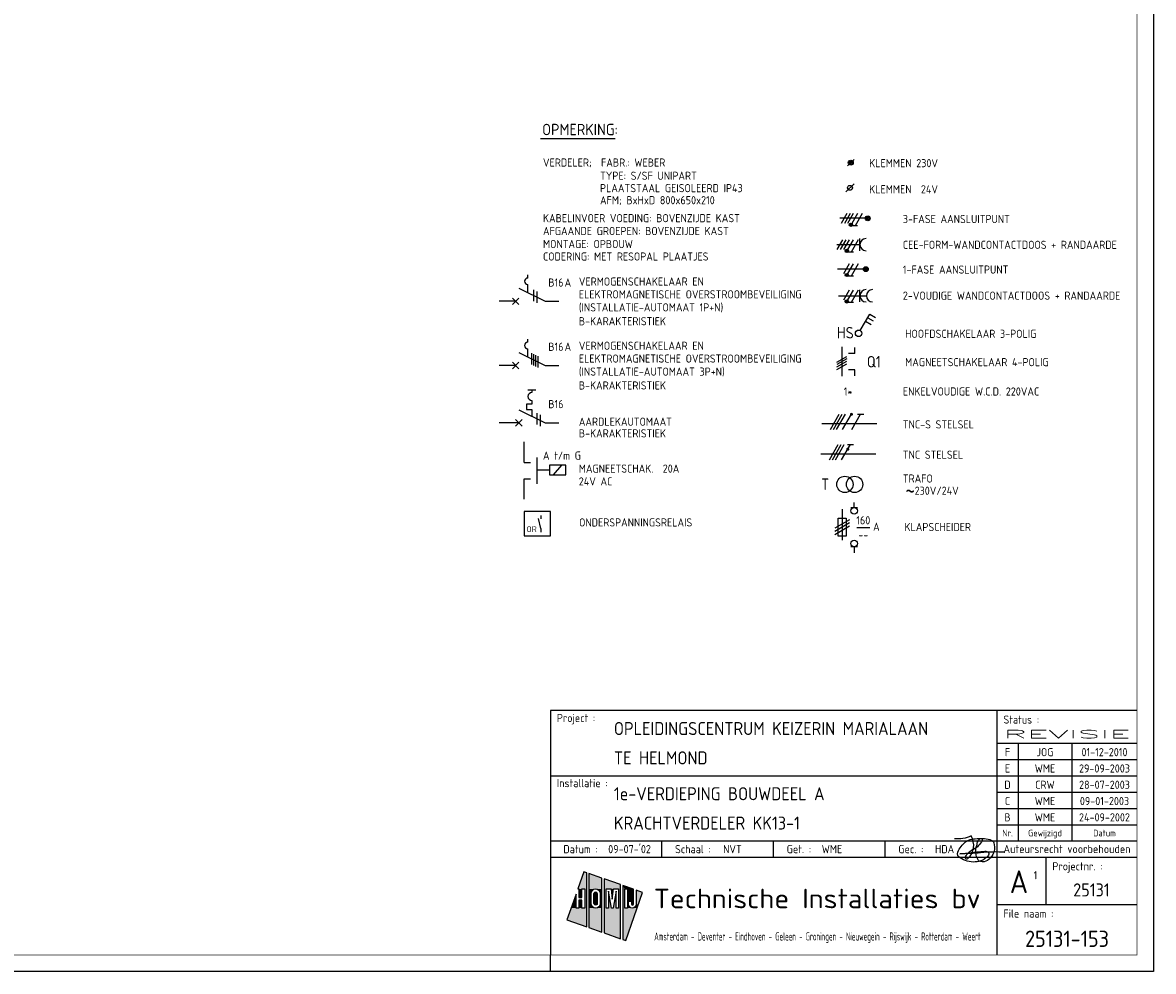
# Model space of a CAD drawing. Header units: millimetres. Extents: x 0 to 841, y 0 to 594.
# Tile 4 of 5: x 494 to 841, y 0 to 291. Entities that reach past the tile are written whole.
import ezdxf
from ezdxf.enums import TextEntityAlignment as Align

# ---------------------------------------------------------------- set-up
doc = ezdxf.new("R2010")
doc.units = ezdxf.units.MM
doc.linetypes.add('HIDDEN', pattern=[9.525, 6.35, -3.175])
doc.layers.get('0').update_dxf_attribs({"linetype": 'CONTINUOUS'})
for name, color, linetype in [('02-61-50-lijn050', 90, 'CONTINUOUS'), ('1', 7, 'CONTINUOUS'), ('40', 1, 'CONTINUOUS'), ('41', 2, 'CONTINUOUS'), ('70', 1, 'CONTINUOUS'), ('71', 2, 'CONTINUOUS'), ('EL$2B---_KADER', 4, 'CONTINUOUS'), ('LIJN025', 10, 'CONTINUOUS'), ('LIJN035', 50, 'CONTINUOUS'), ('LIJN050', 90, 'CONTINUOUS'), ('TEKST18', 210, 'CONTINUOUS'), ('TEKST25', 10, 'CONTINUOUS'), ('TEKST35', 50, 'CONTINUOUS'), ('TEKST50', 90, 'CONTINUOUS'), ('TEKST70', 130, 'CONTINUOUS')]:
    doc.layers.add(name, color=color, linetype=linetype)
doc.styles.add('5_0', font='iso.shx')
doc.styles.add('HELV', font='ISO.SHX')
doc.styles.add('ISO', font='ISO.SHX')
doc.styles.add('NEN', font='iso.shx')
doc.styles.add('ROMAND', font='romand')

# ---------------------------------------------------------------- blocks, each defined once
blk = doc.blocks.new('A1')
at = {"layer": 'LIJN025'}
for p, q in [((793, 80), (793, 5)), ((793, 70), (836, 70)), ((799.5, 70), (799.5, 40)), ((816, 70), (816, 40)), ((793, 65), (836, 65)), ((656, 60), (793, 60)), ((793, 60), (836, 60)), ((793, 55), (836, 55)), ((793, 50), (836, 50)), ((793, 45), (836, 45)), ((656, 40), (836, 40)), ((690.25, 35), (690.25, 40)), ((724.5, 35), (724.5, 40)), ((758.75, 35), (758.75, 40)), ((656, 35), (836, 35)), ((808, 35), (808, 20.5)), ((666.28, 30.55), (664.44, 25.28)), ((667.23, 30.22), (666.28, 30.55)), ((667.23, 13.64), (667.23, 30.22)), ((667.85, 30), (667.85, 13.42)), ((671.81, 28.62), (667.85, 30)), ((671.81, 12.03), (671.81, 28.62)), ((672.49, 28.38), (672.49, 11.8)), ((677.53, 26.61), (672.49, 28.38)), ((664.44, 25.28), (664.78, 25.28)), ((664.78, 25.28), (664.78, 22.62)), ((665.68, 22.62), (665.68, 25.28)), ((665.68, 25.28), (666.58, 25.28)), ((666.58, 25.28), (666.58, 19.41)), ((668.51, 23.91), (668.61, 24.43)), ((668.61, 24.43), (668.9, 24.86)), ((668.9, 24.86), (669.35, 25.18)), ((669.35, 25.18), (669.88, 25.28)), ((669.46, 24.14), (669.63, 24.32)), ((669.63, 24.32), (669.89, 24.39)), ((669.88, 25.28), (670.41, 25.18)), ((669.89, 24.39), (670.13, 24.32)), ((670.13, 24.32), (670.31, 24.14)), ((670.41, 25.18), (670.85, 24.88)), ((670.85, 24.88), (671.14, 24.45)), ((671.14, 24.45), (671.25, 23.91)), ((673.1, 25.28), (674.62, 25.28)), ((673.1, 19.41), (673.1, 25.28)), ((673.87, 24.56), (673.87, 19.41)), ((674.72, 19.41), (673.87, 24.56)), ((674.62, 25.28), (675, 22.14)), ((675, 22.14), (675.38, 25.28)), ((676.15, 24.56), (675.29, 19.41)), ((675.38, 25.28), (676.92, 25.28)), ((676.15, 19.41), (676.15, 24.56)), ((676.92, 25.28), (676.92, 19.41)), ((677.53, 10.03), (677.53, 26.61)), ((678.21, 26.37), (678.21, 9.79)), ((681.46, 25.24), (678.21, 26.37)), ((678.81, 25.28), (679.69, 25.28)), ((678.81, 19.41), (678.81, 25.28)), ((679.69, 25.28), (679.69, 19.41)), ((681.46, 20.62), (681.46, 25.24)), ((682.31, 24.94), (682.31, 20.61)), ((684.31, 24.24), (682.31, 24.94)), ((663.88, 23.67), (661.11, 15.78)), ((663.88, 19.41), (663.88, 23.67)), ((664.78, 22.62), (665.68, 22.62)), ((664.78, 21.86), (664.78, 19.41)), ((665.68, 21.86), (664.78, 21.86)), ((665.68, 19.41), (665.68, 21.86)), ((668.51, 20.8), (668.51, 23.91)), ((669.39, 23.89), (669.46, 24.14)), ((669.39, 20.81), (669.39, 23.89)), ((669.45, 20.57), (669.39, 20.81)), ((670.31, 24.14), (670.38, 23.89)), ((670.38, 20.81), (670.32, 20.56)), ((670.38, 23.89), (670.38, 20.81)), ((671.25, 23.91), (671.25, 20.8)), ((679.14, 9.47), (684.31, 24.24)), ((680.02, 21.54), (680.88, 21.54)), ((680.02, 20.61), (680.02, 21.54)), ((680.88, 21.54), (680.88, 20.62)), ((664.78, 19.41), (663.88, 19.41)), ((666.58, 19.41), (665.68, 19.41)), ((668.61, 20.28), (668.51, 20.8)), ((668.91, 19.82), (668.61, 20.28)), ((669.37, 19.52), (668.91, 19.82)), ((669.91, 19.41), (669.37, 19.52)), ((669.64, 20.38), (669.45, 20.57)), ((669.89, 20.32), (669.64, 20.38)), ((670.14, 20.38), (669.89, 20.32)), ((670.43, 19.53), (669.91, 19.41)), ((670.32, 20.56), (670.14, 20.38)), ((670.86, 19.83), (670.43, 19.53)), ((671.15, 20.26), (670.86, 19.83)), ((671.25, 20.8), (671.15, 20.26)), ((673.87, 19.41), (673.1, 19.41)), ((675.29, 19.41), (674.72, 19.41)), ((676.92, 19.41), (676.15, 19.41)), ((679.69, 19.41), (678.81, 19.41)), ((680.09, 20.16), (680.02, 20.61)), ((680.34, 19.76), (680.09, 20.16)), ((680.7, 19.5), (680.34, 19.76)), ((681.16, 19.41), (680.7, 19.5)), ((680.88, 20.62), (680.97, 20.41)), ((680.97, 20.41), (681.17, 20.33)), ((681.61, 19.5), (681.16, 19.41)), ((681.17, 20.33), (681.37, 20.41)), ((681.37, 20.41), (681.46, 20.62)), ((681.99, 19.77), (681.61, 19.5)), ((682.24, 20.17), (681.99, 19.77)), ((682.31, 20.61), (682.24, 20.17)), ((793, 20.5), (836, 20.5)), ((661.11, 15.78), (667.23, 13.64)), ((667.85, 13.42), (671.81, 12.03)), ((672.49, 11.8), (677.53, 10.03)), ((678.21, 9.79), (679.14, 9.47)), ((656, 0), (656, 5))]:
    blk.add_line(p, q, dxfattribs=at)
blk.add_lwpolyline([(0, 0), (0, 594), (841, 594), (841, 0)], close=True, dxfattribs=at)
for points in [[(664.44, 25.28), (666.28, 30.55), (667.23, 25.28), (667.23, 30.22)], [(667.85, 25.28), (667.85, 30), (671.81, 25.28), (671.81, 28.62)], [(672.49, 25.28), (672.49, 28.38), (677.53, 25.28), (677.53, 26.61)], [(664.78, 22.62), (664.78, 25.28), (665.68, 22.62), (665.68, 25.28)], [(666.58, 19.41), (666.58, 25.28), (667.23, 19.41), (667.23, 25.28)], [(669.35, 25.18), (667.85, 25.28), (669.88, 25.28), (667.85, 25.28)], [(668.9, 24.86), (667.85, 25.28), (669.35, 25.18), (667.85, 25.28)], [(668.61, 24.43), (667.85, 25.28), (668.9, 24.86), (667.85, 25.28)], [(667.85, 23.91), (667.85, 25.28), (668.51, 23.91), (668.61, 24.43)], [(669.46, 24.14), (669.63, 24.32), (670.31, 24.14), (670.13, 24.32)], [(669.63, 24.32), (669.89, 24.39), (670.13, 24.32), (669.89, 24.39)], [(670.41, 25.18), (669.88, 25.28), (670.41, 25.18), (671.81, 25.28)], [(670.85, 24.88), (670.41, 25.18), (670.85, 24.88), (671.81, 25.28)], [(671.14, 24.45), (670.85, 24.88), (671.14, 24.45), (671.81, 25.28)], [(671.25, 23.91), (671.14, 24.45), (671.81, 23.91), (671.81, 25.28)], [(672.49, 19.41), (672.49, 25.28), (673.1, 19.41), (673.1, 25.28)], [(673.87, 19.41), (673.87, 24.56), (674.72, 19.41), (673.87, 24.56)], [(675, 22.14), (674.62, 25.28), (675, 22.14), (675.38, 25.28)], [(675.29, 19.41), (676.15, 24.56), (676.15, 19.41), (676.15, 24.56)], [(676.92, 19.41), (676.92, 25.28), (677.53, 19.41), (677.53, 25.28)], [(679.69, 25.28), (678.21, 26.37), (681.46, 25.24), (678.21, 26.37)], [(678.81, 25.28), (678.21, 26.37), (679.69, 25.28), (678.21, 26.37)], [(678.21, 19.41), (678.21, 26.37), (678.81, 19.41), (678.81, 25.28)], [(679.69, 25.24), (679.69, 25.28), (681.46, 25.24)], [(679.69, 21.54), (679.69, 25.24), (681.46, 21.54), (681.46, 25.24)], [(682.31, 20.61), (682.31, 24.94), (683.04, 20.61), (684.31, 24.24)], [(662.39, 19.41), (663.88, 23.67), (663.88, 19.41), (663.88, 23.67)], [(664.78, 19.41), (664.78, 21.86), (665.68, 19.41), (665.68, 21.86)], [(667.85, 20.8), (667.85, 23.91), (668.51, 20.8), (668.51, 23.91)], [(669.39, 23.89), (669.46, 24.14), (670.38, 23.89), (670.31, 24.14)], [(669.39, 20.81), (669.39, 23.89), (670.38, 20.81), (670.38, 23.89)], [(669.45, 20.57), (669.39, 20.81), (670.32, 20.56), (670.38, 20.81)], [(671.25, 20.8), (671.25, 23.91), (671.81, 20.8), (671.81, 23.91)], [(679.69, 19.41), (679.69, 21.54), (680.02, 20.61), (680.02, 21.54)], [(680.02, 20.61), (680.02, 21.54), (680.09, 20.16), (680.02, 20.61)], [(681.46, 20.62), (680.88, 21.54), (681.46, 20.62), (681.46, 21.54)], [(681.37, 20.41), (680.88, 21.54), (681.46, 20.62), (680.88, 21.54)], [(681.17, 20.33), (680.88, 21.54), (681.37, 20.41), (680.88, 21.54)], [(680.97, 20.41), (680.88, 21.54), (681.17, 20.33), (680.88, 21.54)], [(680.88, 20.62), (680.88, 21.54), (680.97, 20.41), (680.88, 21.54)], [(661.11, 15.78), (662.39, 19.41), (667.23, 13.64), (667.23, 19.41)], [(667.85, 19.41), (668.51, 20.8), (667.85, 19.41), (668.61, 20.28)], [(667.85, 19.41), (667.85, 20.8), (667.85, 19.41), (668.51, 20.8)], [(667.85, 19.41), (668.61, 20.28), (667.85, 19.41), (668.91, 19.82)], [(667.85, 19.41), (668.91, 19.82), (667.85, 19.41), (669.37, 19.52)], [(667.85, 19.41), (669.37, 19.52), (667.85, 19.41), (669.91, 19.41)], [(667.85, 13.42), (667.85, 19.41), (671.81, 12.03), (671.81, 19.41)], [(669.64, 20.38), (669.45, 20.57), (670.14, 20.38), (670.32, 20.56)], [(669.89, 20.32), (669.64, 20.38), (669.89, 20.32), (670.14, 20.38)], [(669.91, 19.41), (670.43, 19.53), (669.91, 19.41), (671.81, 19.41)], [(670.43, 19.53), (670.86, 19.83), (670.43, 19.53), (671.81, 19.41)], [(670.86, 19.83), (671.15, 20.26), (670.86, 19.83), (671.81, 19.41)], [(671.81, 19.41), (671.15, 20.26), (671.81, 20.8), (671.25, 20.8)], [(672.49, 11.8), (672.49, 19.41), (677.53, 10.03), (677.53, 19.41)], [(678.21, 9.79), (678.21, 19.41), (679.14, 9.47), (682.62, 19.41)], [(679.69, 19.41), (680.02, 20.61), (679.69, 19.41), (680.09, 20.16)], [(679.69, 19.41), (680.09, 20.16), (679.69, 19.41), (680.34, 19.76)], [(679.69, 19.41), (680.34, 19.76), (679.69, 19.41), (680.7, 19.5)], [(679.69, 19.41), (680.7, 19.5), (679.69, 19.41), (681.16, 19.41)], [(681.16, 19.41), (682.62, 19.41), (681.61, 19.5), (682.62, 19.41)], [(682.62, 19.41), (681.61, 19.5), (682.62, 19.41), (681.99, 19.77)], [(682.62, 19.41), (681.99, 19.77), (683.04, 20.61), (682.24, 20.17)], [(682.24, 20.17), (682.31, 20.61), (682.24, 20.17), (683.04, 20.61)]]:
    blk.add_solid(points, dxfattribs=at)
at = {"layer": 'LIJN050'}
for p, q in [((836, 80), (656, 80)), ((656, 80), (656, 5))]:
    blk.add_line(p, q, dxfattribs=at)
at = {"layer": 'LIJN050', "const_width": 0.2}
blk.add_lwpolyline([(836, 5), (836, 589), (25, 589), (25, 5)], close=True, dxfattribs=at)
at = {"layer": 'TEKST18', "style": 'ISO'}
for s, p in [('Nr.', (796.25, 41.43)), ('Gewijzigd', (807.75, 41.43)), ('Datum', (826, 41.43))]:
    blk.add_text(s, height=2, dxfattribs=at).set_placement(p, align=Align.CENTER)
at = {"layer": 'TEKST18', "style": 'ISO', "width": 0.67468}
blk.add_text('Amsterdam - Deventer - Eindhoven - Geleen - Groningen - Nieuwegein - Rijswijk - Rotterdam - Weert', height=2.5, dxfattribs=at).set_placement((687.88, 9.47), (788, 9.47), align=Align.FIT)
at = {"layer": 'TEKST25', "style": 'ISO'}
for s, p in [('Project :', (658, 76.5)), ('Status :', (795, 76)), ('Installatie :', (658, 56.5)), ('Datum :', (660, 36.25)), ('Schaal :', (694.25, 36.25)), ('Get. :', (728.5, 36.25)), ('Gec. :', (762.75, 36.25)), ('Projectnr. :', (810, 31)), ('File naam :', (795, 16.5))]:
    blk.add_text(s, height=2.5, dxfattribs=at).set_placement(p)
at = {"layer": 'TEKST25', "style": 'ISO', "width": 1.015814}
blk.add_text('Auteursrecht voorbehouden', height=2.5, dxfattribs=at).set_placement((795, 36.3), (834, 36.3), align=Align.FIT)
at = {"layer": 'TEKST25', "style": 'ROMAND', "width": 2.899115}
blk.add_attdef('STATUS', text='', height=2.5, dxfattribs=at).set_placement((795, 71.5), (834, 71.5), align=Align.FIT)
at = {"layer": 'TEKST25', "style": 'ISO'}
for tag, p in [('E', (796.25, 66)), ('NAAM-E', (807.75, 66)), ('DATUM-E', (826, 66)), ('D', (796.25, 61)), ('NAAM-D', (807.75, 61)), ('DATUM-D', (826, 61)), ('C', (796.25, 56)), ('NAAM-C', (807.75, 56)), ('DATUM-C', (826, 56)), ('B', (796.25, 51)), ('NAAM-B', (807.75, 51)), ('DATUM-B', (826, 51)), ('A', (796.25, 46)), ('NAAM-A', (807.75, 46)), ('DATUM-A', (826, 46))]:
    blk.add_attdef(tag, text='', height=2.5, dxfattribs=at).set_placement(p, align=Align.CENTER)
for tag, p in [('DATUM', (673.75, 36.25)), ('SCHAAL', (709, 36.25)), ('GETEKEND', (739.25, 36.25)), ('GECONTOL.', (774, 36.25)), ('FORMAAT', (804.25, 28.25))]:
    blk.add_attdef(tag, p, '', height=2.5, dxfattribs=at)
at = {"layer": 'TEKST35', "style": 'ISO'}
for tag, p in [('PROJECT', (675.5, 72.5)), ('PLAATS', (675.5, 63.5)), ('INSTALLATIE-REGEL1', (675.5, 52.5)), ('INSTALLATIE-REGEL2', (675.5, 43.5))]:
    blk.add_attdef(tag, p, '', height=4, dxfattribs=at)
blk.add_attdef('PROJ.NR.', text='', height=4, dxfattribs=at).set_placement((822, 23), align=Align.CENTER)
at = {"layer": 'TEKST50', "style": 'HELV', "width": 1.169753}
blk.add_text('Technische Installaties bv', height=6, dxfattribs=at).set_placement((687.72, 19.36), (787.99, 19.36), align=Align.FIT)
at = {"layer": 'TEKST50', "style": 'ISO'}
blk.add_attdef('FILE-NAAM', text='', height=5, dxfattribs=at).set_placement((814.5, 7.5), align=Align.CENTER)
at = {"layer": 'TEKST70', "style": 'HELV'}
blk.add_text('A', height=7, dxfattribs=at).set_placement((799.75, 24), align=Align.CENTER)
blk = doc.blocks.new('PRHDAA4')
at = {"layer": '02-61-50-lijn050', "color": 50, "linetype": 'ByBlock', "flags": 128}
blk.add_lwpolyline([(1.04, 2.03, 0.043806), (-6.39, 1.89, -0.031193), (-12.8, 1.6), (-7.61, 2.16, 0.003454), (-5.1, 2.36, -0.231177), (-3.95, 1.92, -0.175519), (-3.92, 1.42, -0.153375), (-4.6, 0.4, -0.056813), (-5.76, -0.34, -0.100205), (-8.11, -0.94, -0.16296), (-12.67, 0.33, -0.379529), (-13.36, 2.09, -0.14016), (-11.01, 5.21, -0.143334), (-9.14, 6.05, -0.06258), (-4.67, 6.18, -0.12688), (-2.65, 5.49, -0.169413), (-2.32, 4.96, -0.095564), (-2.27, 2.38, -0.080055), (-2.63, 1.34, -0.126486), (-4.26, -0.44, -0.214891), (-6.48, -0.78, -0.203106), (-7.05, -0.45, -0.121177), (-7.75, 1.16, -0.121604), (-7.51, 4.45, -0.010614), (-7.31, 5.13, -0.021915), (-7.04, 5.72, -0.15615), (-6.41, 6.24, -0.050224), (-6.16, 6.3, -0.295436), (-5.97, 6.21, -0.250173), (-5.94, 5.68, -0.167384), (-8.57, 2.94, 0.121525), (-11.08, 0.82, 0.14194), (-11.19, 0.5, 0.153562), (-11.18, 0.3, 0.520832), (-10.31, 0.11, 0.362036), (-9.35, 7.05, -0.145439), (-14.41, 6.19)], format="xyb", dxfattribs=at)
blk = doc.blocks.new('T1146')
at = {"layer": '71'}
for p, q in [((-4, 0), (-4, -8)), ((0, -1.5), (-2, -1.5)), ((0, -6.5), (-2, -6.5))]:
    blk.add_line(p, q, dxfattribs=at)
blk = doc.blocks.new('RWS023', base_point=(227, 181))
at = {"layer": '40', "style": 'NEN'}
blk.add_text('~', height=5, dxfattribs=at).set_placement((223.5, 179.5))
blk = doc.blocks.new('KLAPSCHRENVOOI')
at = {"layer": '1', "color": 2}
for p, q in [((-19.2, 4.66), (-19.2, -4.84)), ((-16.5, 5.16), (-14.5, 5.16)), ((-20.45, 1.91), (-17.95, 1.91)), ((-20.45, -3.59), (-20.45, 1.91)), ((-17.95, 1.91), (-17.95, -3.59)), ((-17.95, -3.59), (-20.45, -3.59)), ((-14.5, -6.84), (-16.5, -6.84))]:
    blk.add_line(p, q, dxfattribs=at)
at = {"layer": '1', "color": 1}
for p, q in [((-16.95, 1.46), (-21.45, -1.14)), ((-16.95, 0.46), (-21.45, -2.14)), ((-16.95, -0.54), (-21.45, -3.14))]:
    blk.add_line(p, q, dxfattribs=at)
at = {"layer": '70'}
blk.add_line((-14.69, -0.96), (-10.69, -0.96), dxfattribs=at)
at = {"layer": '71'}
for centre in [(-15.5, 4.16), (-15.5, -5.84)]:
    blk.add_circle(centre, 1, dxfattribs=at)
at = {"layer": 'LIJN035'}
for p, q in [((-15.5, 5.16), (-15.5, 6.76)), ((-15.5, -6.84), (-15.5, -8.69))]:
    blk.add_line(p, q, dxfattribs=at)
at = {"layer": '40', "style": 'NEN'}
for s, p in [('160', (-12.69, 0.04)), ('--', (-12.69, -4.46))]:
    blk.add_text(s, height=2.5, dxfattribs=at).set_placement(p, align=Align.CENTER)
blk.add_text('A', height=2.5, dxfattribs=at).set_placement((-9.69, -1.96))
at = {"layer": 'TEKST25', "style": 'ISO'}
blk.add_text('KLAPSCHEIDER', height=2.5, dxfattribs=at).set_placement((-0.06, -2.04))

msp = doc.modelspace()

# ---------------------------------------------------------------- linework, layer by layer
at = {"color": 10}
for p, q in [((741.92, 166.21), (744.63, 170.9)), ((742.86, 166.21), (745.57, 170.9)), ((743.8, 166.21), (746.51, 170.9)), ((745.67, 166.21), (748.38, 170.9)), ((748.49, 166.21), (751.19, 170.9)), ((750.26, 170.9), (752.13, 170.9)), ((741.6, 156.91), (744.31, 161.6)), ((742.54, 156.91), (745.24, 161.6)), ((743.47, 156.91), (746.18, 161.6)), ((745.35, 156.91), (748.06, 161.6)), ((747.12, 161.6), (748.99, 161.6))]:
    msp.add_line(p, q, dxfattribs=at)
at = {"color": 50}
for p, q in [((739.26, 168.08), (756.13, 168.08)), ((738.93, 158.78), (755.81, 158.78))]:
    msp.add_line(p, q, dxfattribs=at)
at = {"color": 10, "const_width": 0.469}
for points in [[(748.18, 171.01, 1), (748.58, 170.78, 1)], [(747.04, 160.31, 1), (747.45, 160.07, 1)]]:
    msp.add_lwpolyline(points, format="xyb", close=True, dxfattribs=at)
at = {"layer": '1', "color": 1}
for p, q in [((746.94, 232.46), (745.19, 229.43)), ((747.94, 232.46), (746.19, 229.43)), ((748.94, 232.46), (747.19, 229.43)), ((750.19, 232.46), (748.47, 229.47)), ((751.69, 232.46), (749.51, 228.67)), ((745.67, 224.46), (743.92, 221.43)), ((746.67, 224.46), (744.92, 221.43)), ((747.67, 224.46), (745.92, 221.43)), ((748.92, 224.46), (747.2, 221.47)), ((750.42, 224.46), (748.24, 220.67)), ((747.67, 217.06), (745.92, 214.03)), ((748.92, 217.06), (747.2, 214.07)), ((750.42, 217.06), (748.24, 213.27)), ((747.67, 208.96), (745.92, 205.93)), ((748.92, 208.96), (747.2, 205.97)), ((750.42, 208.96), (748.24, 205.17))]:
    msp.add_line(p, q, dxfattribs=at)
at = {"layer": '1', "color": 2}
for p, q in [((646.33, 209.59), (654.37, 205.57)), ((646.33, 189.89), (654.37, 185.87)), ((650.33, 178.36), (650.33, 177.56)), ((650.33, 173.96), (648.73, 173.96)), ((648.73, 173.96), (648.73, 172.36)), ((650.33, 175.16), (650.33, 173.96)), ((646.33, 172.29), (654.37, 168.27)), ((648.73, 172.36), (650.33, 172.36)), ((650.33, 172.36), (650.33, 170.3))]:
    msp.add_line(p, q, dxfattribs=at)
at = {"layer": '1', "color": 1}
for centre in [(748.22, 229.03), (746.95, 221.03), (746.95, 213.63), (746.95, 205.53)]:
    msp.add_circle(centre, 0.5, dxfattribs=at)
at = {"layer": '1', "color": 2}
msp.add_arc((650.33, 176.36), 1.2, 90, 270, dxfattribs=at)
at = {"layer": '40'}
msp.add_line((749.16, 241.61), (746.66, 239.11), dxfattribs=at)
at = {"layer": '40', "color": 2}
msp.add_circle((747.91, 240.36), 0.75, dxfattribs=at)
at = {"layer": '70'}
for p, q in [((747.16, 247.11), (749.16, 249.11)), ((750.28, 228.67), (748.73, 228.67)), ((749.01, 220.67), (747.46, 220.67)), ((749.01, 213.27), (747.46, 213.27)), ((650.83, 209.09), (650.83, 205.59)), ((651.83, 208.59), (651.83, 205.09)), ((749.01, 205.17), (747.46, 205.17)), ((650.2, 189.7), (650.2, 186.2)), ((650.84, 189.38), (650.84, 185.88)), ((651.49, 189.06), (651.49, 185.56)), ((652.14, 188.73), (652.14, 185.23)), ((743.93, 186.93), (746.96, 188.68)), ((746.96, 187.93), (743.93, 186.18)), ((743.93, 185.43), (746.96, 187.18)), ((743.93, 184.68), (746.96, 186.43)), ((651.9, 171.27), (651.9, 167.77)), ((652.9, 170.77), (652.9, 167.27))]:
    msp.add_line(p, q, dxfattribs=at)
at = {"layer": '70', "const_width": 0.5}
for points in [[(747.97, 229.03, 1), (748.47, 229.03, 1)], [(746.7, 221.03, 1), (747.2, 221.03, 1)], [(746.7, 213.63, 1), (747.2, 213.63, 1)], [(746.7, 205.53, 1), (747.2, 205.53, 1)]]:
    msp.add_lwpolyline(points, format="xyb", close=True, dxfattribs=at)
at = {"layer": '71'}
for p, q in [((743.88, 222.94), (750.97, 222.94)), ((750.97, 221.06), (750.97, 224.81)), ((649.12, 212.7), (649.12, 213.7)), ((649.12, 208.2), (649.12, 210.7)), ((750.97, 205.38), (750.97, 209.13)), ((744.37, 207.26), (752.97, 207.26)), ((751.08, 196.6), (753.98, 201.62)), ((753.98, 201.62), (755.71, 200.62)), ((752.73, 199.46), (754.46, 198.46)), ((753.35, 200.54), (755.08, 199.54)), ((649.12, 193), (649.12, 194)), ((649.12, 188.5), (649.12, 191)), ((745.45, 191.55), (745.45, 182.55)), ((749.45, 189.55), (747.45, 189.55)), ((749.45, 184.55), (747.45, 184.55)), ((645.33, 169.27), (647.33, 167.27)), ((645.33, 167.27), (647.33, 169.27)), ((660.71, 155.28), (655.71, 155.28)), ((655.71, 155.28), (655.71, 152.28)), ((660.71, 152.28), (660.71, 155.28)), ((655.71, 152.28), (660.71, 152.28)), ((656.05, 141.1), (647.95, 141.1)), ((647.95, 141.1), (647.95, 133.6)), ((653.13, 135.86), (652.37, 138.96)), ((656.05, 133.6), (656.05, 141.1)), ((647.95, 133.6), (656.05, 133.6))]:
    msp.add_line(p, q, dxfattribs=at)
for centre, radius in [((748.16, 248.11), 0.75), ((748.16, 248.11), 0.5), ((748.16, 248.11), 0.25), ((753.37, 231.02), 0.75), ((753.37, 231.02), 0.5), ((753.37, 231.02), 0.25), ((752.8, 215.44), 0.75), ((752.8, 215.44), 0.5), ((752.8, 215.44), 0.25), ((750.57, 195.74), 1), ((746.35, 149.4), 2.5), ((749.35, 149.4), 2.5)]:
    msp.add_circle(centre, radius, dxfattribs=at)
for centre, radius in [((752.85, 222.94), 1.88), ((649.12, 211.7), 1), ((752.85, 207.26), 1.88), ((754.85, 207.26), 1.88), ((649.12, 192), 1)]:
    msp.add_arc(centre, radius, 90, 270, dxfattribs=at)
at = {"layer": 'LIJN025', "linetype": 'Continuous'}
msp.add_line((653.01, 255.52), (675.89, 255.52), dxfattribs=at)
at = {"layer": 'LIJN025', "color": 2, "linetype": 'Continuous'}
for p, q in [((644.41, 204.59), (646.38, 206.57)), ((644.41, 206.57), (646.38, 204.59)), ((644.41, 186.87), (646.38, 184.89)), ((644.41, 184.89), (646.38, 186.87))]:
    msp.add_line(p, q, dxfattribs=at)
at = {"layer": 'LIJN025', "color": 2, "linetype": 'HIDDEN', "ltscale": 2.5}
msp.add_line((655.71, 153.78), (651.94, 153.78), dxfattribs=at)
at = {"layer": 'LIJN025', "color": 1, "linetype": 'Continuous'}
msp.add_line((657, 152.28), (659.52, 155.28), dxfattribs=at)
at = {"layer": 'LIJN035'}
for p, q in [((752.87, 231.02), (744.8, 231.02)), ((752.3, 215.44), (744.1, 215.44)), ((645.39, 205.58), (640.32, 205.58)), ((654.37, 205.57), (658.57, 205.57)), ((749.45, 189.55), (749.45, 191.35)), ((645.39, 185.88), (640.32, 185.88)), ((654.37, 185.87), (658.57, 185.87)), ((749.45, 182.75), (749.45, 184.55)), ((646.34, 168.28), (640.32, 168.28)), ((654.37, 168.27), (658.57, 168.27)), ((647.94, 156.12), (647.94, 162.41)), ((647.94, 144.84), (647.94, 151.12)), ((653.13, 139.83), (653.13, 138.85)), ((653.13, 135.86), (653.13, 134.73))]:
    msp.add_line(p, q, dxfattribs=at)
at = {"layer": 'LIJN050'}
msp.add_line((649.12, 178.36), (651.52, 178.36), dxfattribs=at)

# ---------------------------------------------------------------- block references
at = {"layer": '40'}
msp.add_blockref('RWS023', (768.35, 146.2), dxfattribs=at)
at = {"layer": 'EL$2B---_KADER'}
msp.add_blockref('A1', (0, 0), dxfattribs=at).add_auto_attribs({'NAAM-E': 'JOG', 'NAAM-D': 'WME', 'NAAM-C': 'CRW', 'NAAM-B': 'WME', 'NAAM-A': 'WME', 'STATUS': 'REVISIE', 'FILE-NAAM': '25131-153', 'SCHAAL': 'NVT', 'INSTALLATIE-REGEL2': 'KRACHTVERDELER KK13-1', 'INSTALLATIE-REGEL1': '1e-VERDIEPING BOUWDEEL A', 'DATUM': "09-07-'02", 'PLAATS': 'TE HELMOND', 'PROJECT': 'OPLEIDINGSCENTRUM KEIZERIN MARIALAAN', 'GETEKEND': 'WME', 'GECONTOL.': 'HDA', 'C': 'D', 'B': 'C', 'A': 'B', 'E': 'F', 'D': 'E', 'PROJ.NR.': '25131', 'DATUM-C': '28-07-2003', 'DATUM-B': '09-01-2003', 'DATUM-A': '24-09-2002', 'FORMAAT': '1', 'DATUM-E': '01-12-2010', 'DATUM-D': '29-09-2003'})
at = {"layer": 'LIJN025', "color": 2, "linetype": 'Continuous', "rotation": 180}
msp.add_blockref('T1146', (647.94, 149.62), dxfattribs=at)
at = {"layer": 'LIJN025'}
for name, p in [('KLAPSCHRENVOOI', (764.7, 137.1)), ('PRHDAA4', (794.4, 34.5))]:
    msp.add_blockref(name, p, dxfattribs=at)

# ---------------------------------------------------------------- texts
at = {"layer": '40', "style": 'NEN'}
for s, height, p in [('B16', 2.5, (655.37, 210.07)), ('A', 2.5, (660.37, 210.07)), ('B16', 2.5, (655.37, 190.37)), ('A', 2.5, (660.37, 190.37)), ('B16', 2.5, (655.37, 172.77)), ('230V/24V', 2.5, (767.75, 146.2)), ('OR', 1.8, (648.72, 134.76))]:
    msp.add_text(s, height=height, dxfattribs=at).set_placement(p)
at = {"layer": '41', "style": 'NEN'}
msp.add_text('T', height=3.5, dxfattribs=at).set_placement((741.55, 147.7), align=Align.RIGHT)
at = {"layer": 'TEKST25'}
for s, style, p in [('VERDELER;  FABR.: WEBER', 'ISO', (653.74, 246.89)), ('KLEMMEN 230V', 'ISO', (753.82, 246.69)), ('TYPE: S/SF UNIPART', 'ISO', (671.24, 242.83)), ('PLAATSTAAL GEISOLEERD IP43', 'ISO', (671.24, 239.03)), ('KLEMMEN  24V', 'ISO', (753.82, 238.69)), ('AFM; BxHxD 800x650x210', 'ISO', (671.24, 235.33)), ('KABELINVOER VOEDING: BOVENZIJDE KAST', 'ISO', (653.74, 229.82)), ('3-FASE AANSLUITPUNT', 'ISO', (764.14, 229.55)), ('AFGAANDE GROEPEN: BOVENZIJDE KAST', 'ISO', (653.74, 225.87)), ('MONTAGE: OPBOUW', 'ISO', (653.74, 221.89)), ('CEE-FORM-WANDCONTACTDOOS + RANDAARDE', 'ISO', (764.14, 221.65)), ('CODERING: MET RESOPAL PLAATJES', 'ISO', (653.74, 218.06)), ('1-FASE AANSLUITPUNT', 'ISO', (764.14, 214.05)), ('VERMOGENSCHAKELAAR EN ', 'ISO', (664.74, 210.38)), ('ELEKTROMAGNETISCHE OVERSTROOMBEVEILIGING', 'ISO', (664.74, 206.45)), ('2-VOUDIGE WANDCONTACTDOOS + RANDAARDE', 'ISO', (764.14, 206.05)), ('(INSTALLATIE-AUTOMAAT 1P+N)', 'ISO', (664.74, 202.45)), ('B-KARAKTERISTIEK', 'ISO', (664.74, 198.2)), ('HOOFDSCHAKELAAR 3-POLIG', 'ISO', (764.84, 194.35)), ('VERMOGENSCHAKELAAR EN ', 'ISO', (664.74, 190.68)), ('ELEKTROMAGNETISCHE OVERSTROOMBEVEILIGING', 'ISO', (664.74, 186.75)), ('MAGNEETSCHAKELAAR 4-POLIG', 'ISO', (764.84, 185.65)), ('(INSTALLATIE-AUTOMAAT 3P+N)', 'ISO', (664.74, 182.75)), ('B-KARAKTERISTIEK', 'ISO', (664.74, 178.5)), ('1*', '5_0', (746.02, 176.64)), ('ENKELVOUDIGE W.C.D. 220VAC', 'ISO', (764.14, 176.65)), ('AARDLEKAUTOMAAT', 'ISO', (664.74, 167.38)), ('TNC-S STELSEL', 'ISO', (764.14, 166.55)), ('B-KARAKTERISTIEK', 'ISO', (664.74, 163.8)), ('A t/m G', 'ISO', (653.72, 156.99)), ('TNC STELSEL', 'ISO', (764.14, 157.25)), ('MAGNEETSCHAK.  20A', 'ISO', (664.72, 152.99)), ('24V AC', 'ISO', (664.72, 149.06)), ('TRAFO', 'ISO', (764.14, 149.95)), ('ONDERSPANNINGSRELAIS', 'ISO', (664.82, 136.48))]:
    msp.add_text(s, height=2.5, dxfattribs=dict(at, style=style)).set_placement(p)
at = {"layer": 'TEKST35', "linetype": 'HIDDEN', "style": 'ISO'}
msp.add_text('OPMERKING:', height=3.5, dxfattribs=at).set_placement((653.5, 256.52))
at = {"layer": 'TEKST35', "style": 'NEN'}
for s, p in [('HS', (743.88, 194.18)), ('Q1', (753.08, 185.28))]:
    msp.add_text(s, height=3.5, dxfattribs=at).set_placement(p)

doc.saveas('drawing.dxf')
